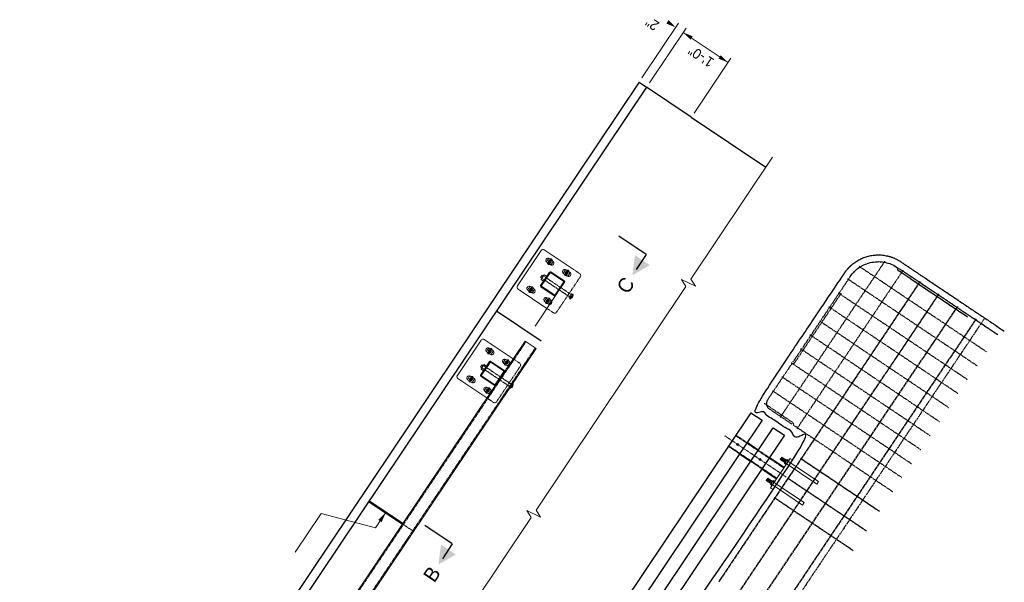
# Model space of a CAD drawing. Header units: inches. Extents: x 26089988 to 26091477, y 7484334 to 7485711.
# Tile 35 of 35: x 26091185 to 26091477, y 7485476 to 7485643. Entities that reach past the tile are written whole.
import ezdxf
from ezdxf.enums import TextEntityAlignment as Align

# ---------------------------------------------------------------- set-up
doc = ezdxf.new("R2010")
doc.units = ezdxf.units.IN
doc.header["$MEASUREMENT"] = 0
for name, pattern in [('bcenterline', [0.5, 0.375, -0.03125, 0.0625, -0.03125]), ('bconstruction', [0.46875, 0.25, -0.03125, 0.0625, -0.03125, 0.0625, -0.03125]), ('bhiddenpr', [0.1875, 0.125, -0.0625]), ('brebarpr', [1.5625, 1.5, -0.0625]), ('DGN Style 2', [0.017105, 0.010263, -0.006842]), ('DGN Style 3', [25.340844, 18.100603, -7.240241]), ('DGN Style 7', [0.034211, 0.015395, -0.006842, 0.005132, -0.006842])]:
    doc.linetypes.add(name, pattern=pattern)
for name, color, linetype in [('BR_P_Gen_Text', 7, 'Continuous'), ('BR_P_Rail_Centerline', 2, 'bcenterline'), ('BR_P_Rail_Hidden', 230, 'bhiddenpr'), ('BR_P_Rail_Object', 230, 'Continuous'), ('BR_P_Rail_Reinforcing', 30, 'brebarpr'), ('BR_P_Slab_Const_Joint', 5, 'bconstruction')]:
    doc.layers.add(name, color=color, linetype=linetype)
doc.styles.add('Slanted Normal (0.14) Font 31', font='font31.shx', dxfattribs={"height": 0.14})

msp = doc.modelspace()

# ---------------------------------------------------------------- hatches: boundary and pattern name
at = {"layer": 'BR_P_Rail_Object', "lineweight": 0}
h = msp.add_hatch(color=151, dxfattribs=at)
edge = h.paths.add_edge_path()
edge.add_arc((26091342.38, 7485570.76), 0.583, -123.8473, 236.1527, ccw=False)
h = msp.add_hatch(color=151, dxfattribs=at)
edge = h.paths.add_edge_path()
edge.add_arc((26091347.36, 7485567.42), 0.583, -123.8473, 236.1527, ccw=False)
h = msp.add_hatch(color=151, dxfattribs=at)
edge = h.paths.add_edge_path()
edge.add_arc((26091336.81, 7485562.45), 0.583, -123.8473, 236.1527, ccw=False)
h = msp.add_hatch(color=151, dxfattribs=at)
edge = h.paths.add_edge_path()
edge.add_arc((26091341.79, 7485559.11), 0.583, -123.8473, 236.1527, ccw=False)
h = msp.add_hatch(color=151, dxfattribs=at)
edge = h.paths.add_edge_path()
edge.add_arc((26091324.55, 7485544.18), 0.583, 56.1527, 416.1527)
h = msp.add_hatch(color=151, dxfattribs=at)
edge = h.paths.add_edge_path()
edge.add_arc((26091329.54, 7485540.84), 0.583, 56.1527, 416.1527)
h = msp.add_hatch(color=151, dxfattribs=at)
edge = h.paths.add_edge_path()
edge.add_arc((26091318.98, 7485535.88), 0.583, 56.1527, 416.1527)
h = msp.add_hatch(color=151, dxfattribs=at)
edge = h.paths.add_edge_path()
edge.add_arc((26091323.97, 7485532.54), 0.583, 56.1527, 416.1527)

# ---------------------------------------------------------------- linework, layer by layer
at = {"layer": 'BR_P_Gen_Text', "color": 97, "lineweight": 0}
for p, q in [((26091369.7, 7485625.27), (26091380.6, 7485641.51)), ((26091371.92, 7485623.79), (26091382.81, 7485640.03)), ((26091385.21, 7485614.87), (26091396.1, 7485631.12)), ((26091266.78, 7485484.57), (26091274.46, 7485496.01)), ((26091290.59, 7485491.74), (26091274.46, 7485496.01)), ((26091290.59, 7485491.74), (26091293.64, 7485496.29))]:
    msp.add_line(p, q, dxfattribs=at)
at = {"layer": 'BR_P_Gen_Text', "color": 97, "linetype": 'Continuous', "lineweight": 0}
for p, q in [((26091395.27, 7485629.88), (26091381.98, 7485638.79)), ((26091384.28, 7485565.61), (26091408.5, 7485601.73)), ((26091382.79, 7485563.4), (26091381.47, 7485565.5)), ((26091385.6, 7485563.51), (26091381.47, 7485565.5)), ((26091385.6, 7485563.51), (26091384.28, 7485565.61)), ((26091338.31, 7485497.07), (26091382.79, 7485563.4)), ((26091336.82, 7485494.85), (26091335.5, 7485496.95)), ((26091339.63, 7485494.96), (26091335.5, 7485496.95)), ((26091339.63, 7485494.96), (26091338.31, 7485497.07)), ((26091292.34, 7485428.52), (26091336.82, 7485494.85))]:
    msp.add_line(p, q, dxfattribs=at)
at = {"layer": 'BR_P_Gen_Text', "linetype": 'Continuous', "lineweight": 30, "ltscale": 0.083333}
for p, q in [((26091370.99, 7485572.88), (26091362.84, 7485578.34)), ((26091370.99, 7485572.88), (26091368.04, 7485568.48)), ((26091313.41, 7485487.02), (26091305.27, 7485492.48)), ((26091313.41, 7485487.02), (26091310.47, 7485482.63))]:
    msp.add_line(p, q, dxfattribs=at)
at = {"layer": 'BR_P_Gen_Text', "color": 4, "linetype": 'Continuous', "lineweight": 0}
for points in [[(26091377.62, 7485642.43), (26091379.76, 7485640.27), (26091376.95, 7485641.44)], [(26091393.12, 7485632.03), (26091395.27, 7485629.88), (26091392.45, 7485631.04)], [(26091292.47, 7485493.47), (26091293.64, 7485496.29), (26091291.48, 7485494.14)]]:
    msp.add_solid(points, dxfattribs=at)
at = {"layer": 'BR_P_Gen_Text', "color": 4, "linetype": 'Continuous', "lineweight": 0, "extrusion": (0, 0, -1)}
msp.add_solid([(-26091384.13, 7485636.63), (-26091381.98, 7485638.79), (-26091384.79, 7485637.62)], dxfattribs=at)
at = {"layer": 'BR_P_Gen_Text'}
for points in [[(26091372.08, 7485569.71), (26091366.89, 7485566.76), (26091367.65, 7485572.68)], [(26091314.5, 7485483.85), (26091309.31, 7485480.91), (26091310.07, 7485486.83)]]:
    msp.add_solid(points, dxfattribs=at)
at = {"layer": 'BR_P_Rail_Centerline', "linetype": 'DGN Style 7', "lineweight": 0}
msp.add_line((26091412.56, 7485506.86), (26091394.29, 7485519.11), dxfattribs=at)
at = {"layer": 'BR_P_Rail_Hidden', "color": 1, "linetype": 'DGN Style 2', "lineweight": 0}
for p, q in [((26091342.43, 7485569.92), (26091341.59, 7485570.49)), ((26091343.17, 7485571.03), (26091342.33, 7485571.59)), ((26091347.41, 7485566.58), (26091346.57, 7485567.15)), ((26091348.15, 7485567.69), (26091347.31, 7485568.25)), ((26091351.24, 7485567.22), (26091349.31, 7485568.52)), ((26091344.37, 7485555.78), (26091351.43, 7485566.3)), ((26091336.86, 7485561.62), (26091336.02, 7485562.18)), ((26091337.6, 7485562.73), (26091336.76, 7485563.29)), ((26091341.84, 7485558.28), (26091341, 7485558.84)), ((26091342.58, 7485559.38), (26091341.74, 7485559.95)), ((26091343.45, 7485555.59), (26091341.51, 7485556.89)), ((26091335.29, 7485547.02), (26091227.05, 7485385.62)), ((26091338.05, 7485545.16), (26091229.81, 7485383.76)), ((26091324.6, 7485543.35), (26091323.76, 7485543.91)), ((26091325.35, 7485544.46), (26091324.51, 7485545.02)), ((26091329.59, 7485540.01), (26091328.75, 7485540.57)), ((26091330.33, 7485541.11), (26091329.49, 7485541.68)), ((26091333.42, 7485540.65), (26091331.48, 7485541.95)), ((26091333.6, 7485539.72), (26091326.55, 7485529.2)), ((26091319.03, 7485535.04), (26091318.19, 7485535.61)), ((26091319.78, 7485536.15), (26091318.94, 7485536.71)), ((26091324.02, 7485531.7), (26091323.18, 7485532.26)), ((26091324.76, 7485532.81), (26091323.92, 7485533.37)), ((26091325.62, 7485529.02), (26091323.68, 7485530.32)), ((26091411.84, 7485509.53), (26091397.52, 7485519.14)), ((26091400.94, 7485517.06), (26091397.62, 7485519.29)), ((26091398.71, 7485513.74), (26091395.39, 7485515.96)), ((26091409.81, 7485506.5), (26091395.48, 7485516.11)), ((26091407.58, 7485512.6), (26091404.26, 7485514.83)), ((26091405.35, 7485509.28), (26091402.03, 7485511.51))]:
    msp.add_line(p, q, dxfattribs=at)
at = {"layer": 'BR_P_Rail_Hidden', "color": 1, "linetype": 'DGN Style 2'}
for p, q in [((26091348.25, 7485560.3), (26091340.75, 7485565.33)), ((26091348.72, 7485560.99), (26091341.21, 7485566.02)), ((26091348.14, 7485560.12), (26091348.83, 7485561.16)), ((26091349.08, 7485561), (26091348.83, 7485561.16)), ((26091348.38, 7485559.96), (26091348.14, 7485560.12)), ((26091330.43, 7485533.72), (26091322.92, 7485538.76)), ((26091330.9, 7485534.41), (26091323.39, 7485539.45)), ((26091331.01, 7485534.59), (26091330.31, 7485533.55)), ((26091331.25, 7485534.42), (26091331.01, 7485534.59)), ((26091330.56, 7485533.38), (26091330.31, 7485533.55))]:
    msp.add_line(p, q, dxfattribs=at)
at = {"layer": 'BR_P_Rail_Hidden', "color": 1, "linetype": 'DGN Style 3', "lineweight": 13}
for p, q in [((26091412.22, 7485511.07), (26091421.6, 7485504.78)), ((26091412.71, 7485511.8), (26091422.09, 7485505.51)), ((26091408.53, 7485505.57), (26091417.91, 7485499.28)), ((26091422.09, 7485505.51), (26091421.6, 7485504.78)), ((26091408.04, 7485504.84), (26091417.42, 7485498.55)), ((26091417.91, 7485499.28), (26091417.42, 7485498.55))]:
    msp.add_line(p, q, dxfattribs=at)
at = {"layer": 'BR_P_Rail_Hidden', "color": 1, "lineweight": 13}
msp.add_line((26091301.94, 7485490.72), (26091298.62, 7485492.94), dxfattribs=at)
at = {"layer": 'BR_P_Rail_Hidden', "color": 1, "linetype": 'DGN Style 2', "lineweight": 0, "extrusion": (0, 0, -1)}
for centre, start, end in [((-26091350.87, 7485566.67), 123.8473, 213.8473), ((-26091325.99, 7485529.57), 213.8473, 303.8473)]:
    msp.add_arc(centre, 0.667, start, end, dxfattribs=at)
at = {"layer": 'BR_P_Rail_Hidden', "color": 1, "linetype": 'DGN Style 2', "lineweight": 0}
for centre, start, end in [((26091343.82, 7485556.15), 236.1527, 326.1527), ((26091333.05, 7485540.09), 326.1527, 56.1527)]:
    msp.add_arc(centre, 0.667, start, end, dxfattribs=at)
at = {"layer": 'BR_P_Rail_Object', "color": 230, "lineweight": 30}
for p, q in [((26091368.87, 7485624.03), (26091184.99, 7485349.84)), ((26091371.09, 7485622.55), (26091187.2, 7485348.35)), ((26091384.38, 7485613.63), (26091371.09, 7485622.55)), ((26091339.82, 7485547.19), (26091326.53, 7485556.1)), ((26091339.82, 7485547.19), (26091326.53, 7485556.1))]:
    msp.add_line(p, q, dxfattribs=at)
at = {"layer": 'BR_P_Rail_Object', "color": 230}
for p, q in [((26091368.87, 7485624.03), (26091371.09, 7485622.55)), ((26091384.38, 7485613.63), (26091406.52, 7485598.78))]:
    msp.add_line(p, q, dxfattribs=at)
at = {"layer": 'BR_P_Rail_Object', "color": 5, "lineweight": 13}
for p, q in [((26091332.74, 7485563.58), (26091339.8, 7485574.1)), ((26091349.31, 7485568.52), (26091340.72, 7485574.28)), ((26091341.51, 7485556.89), (26091332.93, 7485562.65)), ((26091321.98, 7485547.52), (26091314.92, 7485537)), ((26091331.48, 7485541.95), (26091322.9, 7485547.7)), ((26091323.68, 7485530.32), (26091315.1, 7485536.07)), ((26091413.75, 7485512.38), (26091407.9, 7485503.66)), ((26091414.37, 7485511.96), (26091413.75, 7485512.38)), ((26091408.53, 7485503.24), (26091407.9, 7485503.66))]:
    msp.add_line(p, q, dxfattribs=at)
at = {"layer": 'BR_P_Rail_Object', "color": 5, "lineweight": 0}
for p, q in [((26091341.59, 7485570.49), (26091341.45, 7485570.58)), ((26091342.33, 7485571.59), (26091342.2, 7485571.68)), ((26091342.56, 7485569.83), (26091342.43, 7485569.92)), ((26091343.3, 7485570.94), (26091343.17, 7485571.03)), ((26091339.64, 7485563.69), (26091342.31, 7485567.67)), ((26091339.89, 7485563.65), (26091342.45, 7485567.45)), ((26091346.45, 7485564.94), (26091342.64, 7485567.49)), ((26091346.67, 7485565.07), (26091342.68, 7485567.75)), ((26091346.57, 7485567.15), (26091346.44, 7485567.24)), ((26091347.31, 7485568.25), (26091347.18, 7485568.34)), ((26091347.54, 7485566.49), (26091347.41, 7485566.58)), ((26091348.29, 7485567.6), (26091348.15, 7485567.69)), ((26091343.94, 7485560.93), (26091346.49, 7485564.74)), ((26091344.07, 7485560.71), (26091346.74, 7485564.7)), ((26091336.02, 7485562.18), (26091335.88, 7485562.27)), ((26091336.76, 7485563.29), (26091336.63, 7485563.38)), ((26091336.99, 7485561.53), (26091336.86, 7485561.62)), ((26091337.73, 7485562.64), (26091337.6, 7485562.73)), ((26091343.7, 7485560.64), (26091339.71, 7485563.32)), ((26091343.74, 7485560.89), (26091339.93, 7485563.45)), ((26091341, 7485558.84), (26091340.87, 7485558.93)), ((26091341.74, 7485559.95), (26091341.61, 7485560.04)), ((26091341.97, 7485558.19), (26091341.84, 7485558.28)), ((26091342.72, 7485559.29), (26091342.58, 7485559.38)), ((26091323.76, 7485543.91), (26091323.63, 7485544)), ((26091324.51, 7485545.02), (26091324.37, 7485545.11)), ((26091324.74, 7485543.26), (26091324.6, 7485543.35)), ((26091325.48, 7485544.37), (26091325.35, 7485544.46)), ((26091324.49, 7485541.1), (26091321.82, 7485537.11)), ((26091324.62, 7485540.88), (26091322.07, 7485537.07)), ((26091328.63, 7485538.36), (26091324.82, 7485540.92)), ((26091328.85, 7485538.49), (26091324.86, 7485541.17)), ((26091328.75, 7485540.57), (26091328.61, 7485540.66)), ((26091329.49, 7485541.68), (26091329.36, 7485541.77)), ((26091330.46, 7485541.02), (26091330.33, 7485541.11)), ((26091328.67, 7485538.16), (26091326.11, 7485534.36)), ((26091328.92, 7485538.12), (26091326.25, 7485534.14)), ((26091329.72, 7485539.92), (26091329.59, 7485540.01)), ((26091318.19, 7485535.61), (26091318.06, 7485535.7)), ((26091318.94, 7485536.71), (26091318.8, 7485536.8)), ((26091319.17, 7485534.95), (26091319.03, 7485535.04)), ((26091319.91, 7485536.06), (26091319.78, 7485536.15)), ((26091325.88, 7485534.07), (26091321.89, 7485536.74)), ((26091325.92, 7485534.32), (26091322.11, 7485536.87)), ((26091323.18, 7485532.26), (26091323.04, 7485532.35)), ((26091323.92, 7485533.37), (26091323.79, 7485533.46)), ((26091324.15, 7485531.61), (26091324.02, 7485531.7)), ((26091324.89, 7485532.72), (26091324.76, 7485532.81))]:
    msp.add_line(p, q, dxfattribs=at)
at = {"layer": 'BR_P_Rail_Object', "color": 151, "lineweight": 13}
for p, q in [((26091339.64, 7485566.08), (26091340.1, 7485566.77)), ((26091340.02, 7485565.9), (26091340.41, 7485566.48)), ((26091340.45, 7485566.54), (26091340.1, 7485566.77)), ((26091340.49, 7485566.59), (26091340.41, 7485566.48)), ((26091340.49, 7485566.59), (26091340.64, 7485566.82)), ((26091340.51, 7485566.5), (26091341.21, 7485566.02)), ((26091341.44, 7485566.37), (26091340.74, 7485566.84)), ((26091339.98, 7485565.84), (26091339.64, 7485566.08)), ((26091339.79, 7485565.56), (26091339.94, 7485565.78)), ((26091340.51, 7485564.99), (26091339.81, 7485565.46)), ((26091340.02, 7485565.9), (26091339.94, 7485565.78)), ((26091340.04, 7485565.8), (26091340.75, 7485565.33)), ((26091322.28, 7485540.19), (26091321.81, 7485539.5)), ((26091322.62, 7485539.96), (26091322.28, 7485540.19)), ((26091322.82, 7485540.25), (26091322.66, 7485540.02)), ((26091323.62, 7485539.79), (26091322.92, 7485540.27)), ((26091322.16, 7485539.27), (26091321.81, 7485539.5)), ((26091322.12, 7485539.21), (26091321.97, 7485538.98)), ((26091322.69, 7485538.41), (26091321.99, 7485538.88)), ((26091322.12, 7485539.21), (26091322.2, 7485539.33)), ((26091322.58, 7485539.9), (26091322.2, 7485539.33)), ((26091322.22, 7485539.23), (26091322.92, 7485538.76)), ((26091322.58, 7485539.9), (26091322.66, 7485540.02)), ((26091322.68, 7485539.92), (26091323.39, 7485539.45)), ((26091411.29, 7485512.75), (26091410.8, 7485512.02)), ((26091410.8, 7485512.02), (26091412.22, 7485511.07)), ((26091411.48, 7485512.52), (26091411.09, 7485511.94)), ((26091411.29, 7485512.75), (26091412.71, 7485511.8)), ((26091411.65, 7485512.27), (26091411.39, 7485511.87)), ((26091411.95, 7485512.2), (26091411.56, 7485511.62)), ((26091412.12, 7485511.95), (26091411.86, 7485511.55)), ((26091412.42, 7485511.88), (26091412.03, 7485511.31)), ((26091412.86, 7485512.03), (26091412.06, 7485510.84)), ((26091412.26, 7485511.14), (26091412.72, 7485510.83)), ((26091412.66, 7485511.74), (26091413.12, 7485511.43)), ((26091412.86, 7485512.03), (26091413.32, 7485511.73)), ((26091412.06, 7485510.84), (26091412.52, 7485510.54)), ((26091407.11, 7485506.52), (26091406.63, 7485505.79)), ((26091406.63, 7485505.79), (26091408.04, 7485504.84)), ((26091407.3, 7485506.29), (26091406.91, 7485505.71)), ((26091407.11, 7485506.52), (26091408.53, 7485505.57)), ((26091407.48, 7485506.04), (26091407.21, 7485505.64)), ((26091407.77, 7485505.97), (26091407.38, 7485505.39)), ((26091407.95, 7485505.72), (26091407.68, 7485505.32)), ((26091408.24, 7485505.65), (26091407.86, 7485505.08)), ((26091408.69, 7485505.8), (26091407.88, 7485504.61)), ((26091408.49, 7485505.51), (26091408.94, 7485505.2)), ((26091408.69, 7485505.8), (26091409.14, 7485505.5)), ((26091407.88, 7485504.61), (26091408.34, 7485504.31)), ((26091408.08, 7485504.91), (26091408.54, 7485504.6))]:
    msp.add_line(p, q, dxfattribs=at)
at = {"layer": 'BR_P_Rail_Object', "color": 2, "lineweight": 13}
for p, q in [((26091344.07, 7485560.71), (26091337.98, 7485551.63)), ((26091328.92, 7485538.12), (26091335.01, 7485547.21)), ((26091335.01, 7485547.21), (26091338.33, 7485544.98)), ((26091338.33, 7485544.98), (26091248.7, 7485411.32)), ((26091326.25, 7485534.14), (26091270.99, 7485451.75))]:
    msp.add_line(p, q, dxfattribs=at)
at = {"layer": 'BR_P_Rail_Object', "color": 151, "linetype": 'Continuous', "lineweight": 13}
for p, q in [((26091349.24, 7485560.63), (26091348.76, 7485560.53)), ((26091349.25, 7485560.65), (26091348.78, 7485560.55)), ((26091349.25, 7485560.67), (26091348.79, 7485560.57)), ((26091349.26, 7485560.68), (26091348.81, 7485560.6)), ((26091349.26, 7485560.7), (26091348.82, 7485560.62)), ((26091348.82, 7485560.62), (26091348.93, 7485560.07)), ((26091349.26, 7485560.72), (26091348.83, 7485560.64)), ((26091348.84, 7485560.64), (26091348.95, 7485560.09)), ((26091349.27, 7485560.74), (26091348.85, 7485560.66)), ((26091348.85, 7485560.66), (26091348.96, 7485560.1)), ((26091349.27, 7485560.76), (26091348.86, 7485560.68)), ((26091348.86, 7485560.68), (26091348.98, 7485560.12)), ((26091349.27, 7485560.78), (26091348.88, 7485560.7)), ((26091348.88, 7485560.7), (26091348.99, 7485560.14)), ((26091349.27, 7485560.8), (26091348.89, 7485560.72)), ((26091348.89, 7485560.72), (26091349, 7485560.15)), ((26091349.28, 7485560.82), (26091348.9, 7485560.74)), ((26091348.91, 7485560.75), (26091349.02, 7485560.17)), ((26091349.28, 7485560.83), (26091348.92, 7485560.76)), ((26091348.92, 7485560.77), (26091349.03, 7485560.19)), ((26091349.28, 7485560.85), (26091348.93, 7485560.78)), ((26091348.93, 7485560.79), (26091349.05, 7485560.21)), ((26091349.28, 7485560.87), (26091348.95, 7485560.8)), ((26091348.95, 7485560.81), (26091349.06, 7485560.23)), ((26091349.28, 7485560.89), (26091348.96, 7485560.83)), ((26091348.96, 7485560.83), (26091349.08, 7485560.25)), ((26091349.28, 7485560.91), (26091348.97, 7485560.85)), ((26091348.98, 7485560.85), (26091349.09, 7485560.27)), ((26091349.28, 7485560.92), (26091348.99, 7485560.87)), ((26091348.99, 7485560.87), (26091349.1, 7485560.29)), ((26091349.28, 7485560.94), (26091349, 7485560.89)), ((26091349, 7485560.89), (26091349.12, 7485560.32)), ((26091349.28, 7485560.96), (26091349.02, 7485560.91)), ((26091349.02, 7485560.91), (26091349.13, 7485560.34)), ((26091349.28, 7485560.98), (26091349.03, 7485560.93)), ((26091349.03, 7485560.93), (26091349.14, 7485560.37)), ((26091349.28, 7485561), (26091349.04, 7485560.95)), ((26091349.05, 7485560.95), (26091349.16, 7485560.39)), ((26091349.28, 7485561.01), (26091349.06, 7485560.97)), ((26091349.06, 7485560.98), (26091349.17, 7485560.42)), ((26091349.28, 7485561.03), (26091349.07, 7485560.99)), ((26091349.07, 7485561), (26091349.18, 7485560.45)), ((26091349.27, 7485561.05), (26091349.09, 7485561.01)), ((26091349.09, 7485561.02), (26091349.2, 7485560.48)), ((26091349.27, 7485561.07), (26091349.1, 7485561.03)), ((26091349.1, 7485561.04), (26091349.21, 7485560.51)), ((26091349.27, 7485561.09), (26091349.11, 7485561.05)), ((26091349.12, 7485561.06), (26091349.22, 7485560.54)), ((26091349.27, 7485561.1), (26091349.13, 7485561.08)), ((26091349.13, 7485561.08), (26091349.23, 7485560.58)), ((26091349.27, 7485561.12), (26091349.14, 7485561.1)), ((26091349.14, 7485561.1), (26091349.24, 7485560.61)), ((26091349.26, 7485561.14), (26091349.16, 7485561.12)), ((26091349.16, 7485561.12), (26091349.25, 7485560.66)), ((26091349.26, 7485561.16), (26091349.17, 7485561.14)), ((26091349.17, 7485561.14), (26091349.26, 7485560.7)), ((26091349.26, 7485561.17), (26091349.18, 7485561.16)), ((26091349.19, 7485561.16), (26091349.27, 7485560.75)), ((26091349.25, 7485561.19), (26091349.2, 7485561.18)), ((26091349.2, 7485561.18), (26091349.28, 7485560.81)), ((26091349.25, 7485561.21), (26091349.21, 7485561.2)), ((26091349.21, 7485561.2), (26091349.28, 7485560.87)), ((26091349.24, 7485561.23), (26091349.23, 7485561.22)), ((26091349.23, 7485561.23), (26091349.28, 7485560.96)), ((26091348.38, 7485559.75), (26091348.22, 7485559.72)), ((26091348.22, 7485559.72), (26091348.22, 7485559.72)), ((26091348.51, 7485559.79), (26091348.23, 7485559.74)), ((26091348.23, 7485559.74), (26091348.24, 7485559.72)), ((26091348.59, 7485559.83), (26091348.25, 7485559.76)), ((26091348.25, 7485559.76), (26091348.26, 7485559.72)), ((26091348.65, 7485559.86), (26091348.26, 7485559.78)), ((26091348.26, 7485559.78), (26091348.27, 7485559.73)), ((26091348.69, 7485559.88), (26091348.27, 7485559.8)), ((26091348.28, 7485559.81), (26091348.29, 7485559.73)), ((26091348.74, 7485559.91), (26091348.29, 7485559.82)), ((26091348.29, 7485559.83), (26091348.31, 7485559.73)), ((26091348.77, 7485559.94), (26091348.3, 7485559.84)), ((26091348.3, 7485559.85), (26091348.33, 7485559.74)), ((26091348.81, 7485559.96), (26091348.32, 7485559.86)), ((26091348.32, 7485559.87), (26091348.34, 7485559.74)), ((26091348.84, 7485559.99), (26091348.33, 7485559.89)), ((26091348.33, 7485559.89), (26091348.36, 7485559.75)), ((26091348.86, 7485560.01), (26091348.34, 7485559.91)), ((26091348.35, 7485559.91), (26091348.38, 7485559.75)), ((26091348.89, 7485560.03), (26091348.36, 7485559.93)), ((26091348.36, 7485559.93), (26091348.4, 7485559.76)), ((26091348.91, 7485560.06), (26091348.37, 7485559.95)), ((26091348.37, 7485559.95), (26091348.41, 7485559.76)), ((26091348.94, 7485560.08), (26091348.39, 7485559.97)), ((26091348.39, 7485559.97), (26091348.43, 7485559.77)), ((26091348.96, 7485560.1), (26091348.4, 7485559.99)), ((26091348.4, 7485559.99), (26091348.45, 7485559.77)), ((26091348.98, 7485560.12), (26091348.41, 7485560.01)), ((26091348.42, 7485560.01), (26091348.46, 7485559.78)), ((26091349, 7485560.14), (26091348.43, 7485560.03)), ((26091348.43, 7485560.04), (26091348.48, 7485559.78)), ((26091349.01, 7485560.17), (26091348.44, 7485560.05)), ((26091348.44, 7485560.06), (26091348.5, 7485559.79)), ((26091349.03, 7485560.19), (26091348.46, 7485560.07)), ((26091348.46, 7485560.08), (26091348.51, 7485559.8)), ((26091349.05, 7485560.21), (26091348.47, 7485560.09)), ((26091348.47, 7485560.1), (26091348.53, 7485559.8)), ((26091349.06, 7485560.23), (26091348.48, 7485560.12)), ((26091348.49, 7485560.12), (26091348.55, 7485559.81)), ((26091349.08, 7485560.25), (26091348.5, 7485560.14)), ((26091348.5, 7485560.14), (26091348.56, 7485559.82)), ((26091349.09, 7485560.27), (26091348.51, 7485560.16)), ((26091348.51, 7485560.16), (26091348.58, 7485559.82)), ((26091349.1, 7485560.29), (26091348.53, 7485560.18)), ((26091348.53, 7485560.18), (26091348.6, 7485559.83)), ((26091349.11, 7485560.31), (26091348.54, 7485560.2)), ((26091348.54, 7485560.2), (26091348.61, 7485559.84)), ((26091349.13, 7485560.33), (26091348.55, 7485560.22)), ((26091348.56, 7485560.22), (26091348.63, 7485559.85)), ((26091349.14, 7485560.35), (26091348.57, 7485560.24)), ((26091348.57, 7485560.24), (26091348.65, 7485559.86)), ((26091349.15, 7485560.37), (26091348.58, 7485560.26)), ((26091348.58, 7485560.27), (26091348.66, 7485559.87)), ((26091349.16, 7485560.39), (26091348.6, 7485560.28)), ((26091348.6, 7485560.29), (26091348.68, 7485559.88)), ((26091349.17, 7485560.41), (26091348.61, 7485560.3)), ((26091348.61, 7485560.31), (26091348.7, 7485559.89)), ((26091349.18, 7485560.43), (26091348.62, 7485560.32)), ((26091348.63, 7485560.33), (26091348.71, 7485559.9)), ((26091349.19, 7485560.45), (26091348.64, 7485560.35)), ((26091348.64, 7485560.35), (26091348.73, 7485559.91)), ((26091349.19, 7485560.47), (26091348.65, 7485560.37)), ((26091348.65, 7485560.37), (26091348.74, 7485559.92)), ((26091349.2, 7485560.49), (26091348.67, 7485560.39)), ((26091348.67, 7485560.39), (26091348.76, 7485559.93)), ((26091349.21, 7485560.51), (26091348.68, 7485560.41)), ((26091348.68, 7485560.41), (26091348.78, 7485559.94)), ((26091349.22, 7485560.53), (26091348.69, 7485560.43)), ((26091348.7, 7485560.43), (26091348.79, 7485559.95)), ((26091349.22, 7485560.55), (26091348.71, 7485560.45)), ((26091348.71, 7485560.45), (26091348.81, 7485559.96)), ((26091349.23, 7485560.57), (26091348.72, 7485560.47)), ((26091348.72, 7485560.47), (26091348.82, 7485559.97)), ((26091349.23, 7485560.59), (26091348.74, 7485560.49)), ((26091348.74, 7485560.49), (26091348.84, 7485559.99)), ((26091349.24, 7485560.61), (26091348.75, 7485560.51)), ((26091348.75, 7485560.52), (26091348.85, 7485560)), ((26091348.77, 7485560.54), (26091348.87, 7485560.01)), ((26091348.78, 7485560.56), (26091348.88, 7485560.03)), ((26091348.79, 7485560.58), (26091348.9, 7485560.04)), ((26091348.81, 7485560.6), (26091348.92, 7485560.06)), ((26091331.13, 7485534.24), (26091331.46, 7485534.31)), ((26091331.15, 7485534.26), (26091331.46, 7485534.33)), ((26091331.16, 7485534.29), (26091331.46, 7485534.34)), ((26091331.18, 7485534.31), (26091331.46, 7485534.36)), ((26091331.29, 7485533.74), (26091331.18, 7485534.31)), ((26091331.19, 7485534.33), (26091331.46, 7485534.38)), ((26091331.3, 7485533.76), (26091331.19, 7485534.33)), ((26091331.2, 7485534.35), (26091331.46, 7485534.4)), ((26091331.32, 7485533.78), (26091331.21, 7485534.35)), ((26091331.22, 7485534.37), (26091331.46, 7485534.42)), ((26091331.33, 7485533.81), (26091331.22, 7485534.37)), ((26091331.23, 7485534.39), (26091331.45, 7485534.43)), ((26091331.34, 7485533.84), (26091331.23, 7485534.39)), ((26091331.25, 7485534.41), (26091331.45, 7485534.45)), ((26091331.36, 7485533.86), (26091331.25, 7485534.41)), ((26091331.26, 7485534.43), (26091331.45, 7485534.47)), ((26091331.37, 7485533.89), (26091331.26, 7485534.44)), ((26091331.27, 7485534.45), (26091331.45, 7485534.49)), ((26091331.38, 7485533.92), (26091331.28, 7485534.46)), ((26091331.29, 7485534.47), (26091331.45, 7485534.51)), ((26091331.39, 7485533.96), (26091331.29, 7485534.48)), ((26091331.3, 7485534.49), (26091331.45, 7485534.52)), ((26091331.4, 7485533.99), (26091331.3, 7485534.5)), ((26091331.32, 7485534.52), (26091331.44, 7485534.54)), ((26091331.41, 7485534.03), (26091331.32, 7485534.52)), ((26091331.33, 7485534.54), (26091331.44, 7485534.56)), ((26091331.42, 7485534.07), (26091331.33, 7485534.54)), ((26091331.34, 7485534.56), (26091331.44, 7485534.58)), ((26091331.43, 7485534.11), (26091331.35, 7485534.56)), ((26091331.36, 7485534.58), (26091331.43, 7485534.59)), ((26091331.44, 7485534.16), (26091331.36, 7485534.58)), ((26091331.37, 7485534.6), (26091331.43, 7485534.61)), ((26091331.45, 7485534.22), (26091331.37, 7485534.6)), ((26091331.39, 7485534.62), (26091331.43, 7485534.63)), ((26091331.46, 7485534.28), (26091331.39, 7485534.62)), ((26091331.46, 7485534.36), (26091331.4, 7485534.64)), ((26091331.4, 7485534.64), (26091331.42, 7485534.64)), ((26091331.41, 7485534.66), (26091331.42, 7485534.66)), ((26091331.45, 7485534.51), (26091331.42, 7485534.66)), ((26091330.41, 7485533.16), (26091330.67, 7485533.21)), ((26091330.41, 7485533.14), (26091330.41, 7485533.16)), ((26091330.42, 7485533.18), (26091330.75, 7485533.24)), ((26091330.43, 7485533.15), (26091330.42, 7485533.18)), ((26091330.43, 7485533.2), (26091330.81, 7485533.27)), ((26091330.45, 7485533.15), (26091330.44, 7485533.2)), ((26091330.45, 7485533.22), (26091330.86, 7485533.3)), ((26091330.46, 7485533.15), (26091330.45, 7485533.22)), ((26091330.46, 7485533.24), (26091330.9, 7485533.33)), ((26091330.48, 7485533.16), (26091330.46, 7485533.25)), ((26091330.48, 7485533.26), (26091330.94, 7485533.35)), ((26091330.5, 7485533.16), (26091330.48, 7485533.27)), ((26091330.49, 7485533.28), (26091330.98, 7485533.38)), ((26091330.52, 7485533.16), (26091330.49, 7485533.29)), ((26091330.5, 7485533.3), (26091331.01, 7485533.4)), ((26091330.53, 7485533.17), (26091330.51, 7485533.31)), ((26091330.52, 7485533.33), (26091331.03, 7485533.43)), ((26091330.55, 7485533.17), (26091330.52, 7485533.33)), ((26091330.53, 7485533.35), (26091331.06, 7485533.45)), ((26091330.57, 7485533.18), (26091330.53, 7485533.35)), ((26091330.55, 7485533.37), (26091331.09, 7485533.47)), ((26091330.59, 7485533.18), (26091330.55, 7485533.37)), ((26091330.56, 7485533.39), (26091331.11, 7485533.5)), ((26091330.6, 7485533.19), (26091330.56, 7485533.39)), ((26091330.57, 7485533.41), (26091331.13, 7485533.52)), ((26091330.62, 7485533.19), (26091330.58, 7485533.41)), ((26091330.59, 7485533.43), (26091331.15, 7485533.54)), ((26091330.64, 7485533.2), (26091330.59, 7485533.43)), ((26091330.6, 7485533.45), (26091331.17, 7485533.56)), ((26091330.65, 7485533.2), (26091330.6, 7485533.45)), ((26091330.62, 7485533.47), (26091331.19, 7485533.58)), ((26091330.67, 7485533.21), (26091330.62, 7485533.48)), ((26091330.63, 7485533.49), (26091331.2, 7485533.61)), ((26091330.69, 7485533.22), (26091330.63, 7485533.5)), ((26091330.64, 7485533.51), (26091331.22, 7485533.63)), ((26091330.7, 7485533.22), (26091330.65, 7485533.52)), ((26091330.66, 7485533.53), (26091331.24, 7485533.65)), ((26091330.72, 7485533.23), (26091330.66, 7485533.54)), ((26091330.67, 7485533.55), (26091331.25, 7485533.67)), ((26091330.74, 7485533.24), (26091330.67, 7485533.56)), ((26091330.69, 7485533.58), (26091331.26, 7485533.69)), ((26091330.75, 7485533.25), (26091330.69, 7485533.58)), ((26091330.7, 7485533.6), (26091331.28, 7485533.71)), ((26091330.77, 7485533.25), (26091330.7, 7485533.6)), ((26091330.71, 7485533.62), (26091331.29, 7485533.73)), ((26091330.79, 7485533.26), (26091330.72, 7485533.62)), ((26091330.73, 7485533.64), (26091331.3, 7485533.75)), ((26091330.8, 7485533.27), (26091330.73, 7485533.64)), ((26091330.74, 7485533.66), (26091331.31, 7485533.77)), ((26091330.82, 7485533.28), (26091330.74, 7485533.66)), ((26091330.76, 7485533.68), (26091331.32, 7485533.79)), ((26091330.84, 7485533.29), (26091330.76, 7485533.68)), ((26091330.77, 7485533.7), (26091331.33, 7485533.81)), ((26091330.85, 7485533.3), (26091330.77, 7485533.7)), ((26091330.78, 7485533.72), (26091331.34, 7485533.83)), ((26091330.87, 7485533.31), (26091330.79, 7485533.73)), ((26091330.8, 7485533.74), (26091331.35, 7485533.85)), ((26091330.88, 7485533.32), (26091330.8, 7485533.75)), ((26091330.81, 7485533.76), (26091331.36, 7485533.87)), ((26091330.9, 7485533.33), (26091330.81, 7485533.77)), ((26091330.83, 7485533.78), (26091331.37, 7485533.89)), ((26091330.92, 7485533.34), (26091330.83, 7485533.79)), ((26091330.84, 7485533.81), (26091331.38, 7485533.91)), ((26091330.93, 7485533.35), (26091330.84, 7485533.81)), ((26091330.85, 7485533.83), (26091331.38, 7485533.93)), ((26091330.95, 7485533.36), (26091330.86, 7485533.83)), ((26091330.87, 7485533.85), (26091331.39, 7485533.95)), ((26091330.96, 7485533.37), (26091330.87, 7485533.85)), ((26091330.88, 7485533.87), (26091331.4, 7485533.97)), ((26091330.98, 7485533.38), (26091330.88, 7485533.87)), ((26091330.9, 7485533.89), (26091331.4, 7485533.99)), ((26091331, 7485533.4), (26091330.9, 7485533.89)), ((26091330.91, 7485533.91), (26091331.41, 7485534.01)), ((26091331.01, 7485533.41), (26091330.91, 7485533.91)), ((26091330.92, 7485533.93), (26091331.41, 7485534.03)), ((26091331.03, 7485533.42), (26091330.93, 7485533.93)), ((26091330.94, 7485533.95), (26091331.42, 7485534.05)), ((26091331.04, 7485533.43), (26091330.94, 7485533.96)), ((26091330.95, 7485533.97), (26091331.42, 7485534.07)), ((26091331.06, 7485533.45), (26091330.95, 7485533.98)), ((26091330.97, 7485533.99), (26091331.43, 7485534.08)), ((26091331.07, 7485533.46), (26091330.97, 7485534)), ((26091330.98, 7485534.01), (26091331.43, 7485534.1)), ((26091331.09, 7485533.48), (26091330.98, 7485534.02)), ((26091330.99, 7485534.04), (26091331.44, 7485534.12)), ((26091331.1, 7485533.49), (26091331, 7485534.04)), ((26091331.01, 7485534.06), (26091331.44, 7485534.14)), ((26091331.12, 7485533.51), (26091331.01, 7485534.06)), ((26091331.02, 7485534.08), (26091331.44, 7485534.16)), ((26091331.13, 7485533.52), (26091331.02, 7485534.08)), ((26091331.04, 7485534.1), (26091331.45, 7485534.18)), ((26091331.15, 7485533.54), (26091331.04, 7485534.1)), ((26091331.05, 7485534.12), (26091331.45, 7485534.2)), ((26091331.16, 7485533.56), (26091331.05, 7485534.12)), ((26091331.06, 7485534.14), (26091331.45, 7485534.22)), ((26091331.18, 7485533.57), (26091331.07, 7485534.14)), ((26091331.08, 7485534.16), (26091331.45, 7485534.23)), ((26091331.19, 7485533.59), (26091331.08, 7485534.16)), ((26091331.09, 7485534.18), (26091331.45, 7485534.25)), ((26091331.21, 7485533.61), (26091331.09, 7485534.18)), ((26091331.11, 7485534.2), (26091331.46, 7485534.27)), ((26091331.22, 7485533.63), (26091331.11, 7485534.21)), ((26091331.12, 7485534.22), (26091331.46, 7485534.29)), ((26091331.24, 7485533.65), (26091331.12, 7485534.23)), ((26091331.25, 7485533.67), (26091331.14, 7485534.25)), ((26091331.26, 7485533.69), (26091331.15, 7485534.27)), ((26091331.28, 7485533.71), (26091331.16, 7485534.29))]:
    msp.add_line(p, q, dxfattribs=at)
at = {"layer": 'BR_P_Rail_Object'}
for p, q in [((26091402.07, 7485525.93), (26091298.69, 7485371.78)), ((26091402.07, 7485525.93), (26091405.39, 7485523.7)), ((26091405.39, 7485523.7), (26091302.01, 7485369.55)), ((26091327.53, 7485400.43), (26091408.72, 7485521.47)), ((26091408.72, 7485521.47), (26091412.04, 7485519.25)), ((26091412.04, 7485519.25), (26091330.86, 7485398.2))]:
    msp.add_line(p, q, dxfattribs=at)
at = {"layer": 'BR_P_Rail_Object', "color": 5, "linetype": 'Continuous', "lineweight": 30}
for p, q in [((26091404.26, 7485514.83), (26091400.94, 7485517.06)), ((26091398.71, 7485513.74), (26091402.03, 7485511.51)), ((26091411.94, 7485509.68), (26091407.58, 7485512.6)), ((26091405.35, 7485509.28), (26091409.71, 7485506.36))]:
    msp.add_line(p, q, dxfattribs=at)
at = {"layer": 'BR_P_Rail_Object', "lineweight": 53}
msp.add_line((26091298.62, 7485492.94), (26091288.65, 7485499.63), dxfattribs=at)
at = {"layer": 'BR_P_Rail_Object', "color": 151, "linetype": 'Continuous', "lineweight": 0, "flags": 128}
for points in [[(26091343.33, 7485570.7), (26091342.91, 7485571.56), (26091341.96, 7485571.62), (26091341.42, 7485570.82), (26091341.84, 7485569.96), (26091342.8, 7485569.9), (26091343.33, 7485570.7)], [(26091348.32, 7485567.35), (26091347.89, 7485568.21), (26091346.94, 7485568.28), (26091346.4, 7485567.48), (26091346.83, 7485566.62), (26091347.78, 7485566.56), (26091348.32, 7485567.35)], [(26091337.76, 7485562.39), (26091337.34, 7485563.25), (26091336.39, 7485563.31), (26091335.85, 7485562.52), (26091336.27, 7485561.66), (26091337.23, 7485561.59), (26091337.76, 7485562.39)], [(26091342.75, 7485559.05), (26091342.32, 7485559.91), (26091341.37, 7485559.97), (26091340.84, 7485559.18), (26091341.26, 7485558.32), (26091342.21, 7485558.25), (26091342.75, 7485559.05)], [(26091324.98, 7485543.32), (26091324.02, 7485543.39), (26091323.6, 7485544.25), (26091324.13, 7485545.04), (26091325.09, 7485544.98), (26091325.51, 7485544.12), (26091324.98, 7485543.32)], [(26091329.96, 7485539.98), (26091329, 7485540.05), (26091328.58, 7485540.91), (26091329.12, 7485541.7), (26091330.07, 7485541.64), (26091330.49, 7485540.78), (26091329.96, 7485539.98)], [(26091319.41, 7485535.02), (26091318.45, 7485535.08), (26091318.03, 7485535.94), (26091318.56, 7485536.74), (26091319.52, 7485536.67), (26091319.94, 7485535.81), (26091319.41, 7485535.02)], [(26091324.39, 7485531.68), (26091323.43, 7485531.74), (26091323.01, 7485532.6), (26091323.55, 7485533.4), (26091324.5, 7485533.33), (26091324.92, 7485532.47), (26091324.39, 7485531.68)]]:
    msp.add_lwpolyline(points, close=True, dxfattribs=at)
at = {"layer": 'BR_P_Rail_Object', "color": 151, "linetype": 'Continuous', "lineweight": 13, "flags": 128}
for points in [[(26091347.36, 7485567.42), (26091347.36, 7485567.42)], [(26091323.97, 7485532.54), (26091323.97, 7485532.54)]]:
    msp.add_lwpolyline(points, dxfattribs=at)
at = {"layer": 'BR_P_Rail_Object', "lineweight": 13}
for centre in [(26091398.16, 7485516.51), (26091404.81, 7485512.06)]:
    msp.add_circle(centre, 0.344, dxfattribs=at)
at = {"layer": 'BR_P_Rail_Object', "color": 5, "lineweight": 13}
for centre, start, end in [((26091340.35, 7485573.72), 56.1527, 146.1527), ((26091333.3, 7485563.2), 146.1527, 236.1527), ((26091322.53, 7485547.15), 56.1527, 146.1527), ((26091315.47, 7485536.63), 146.1527, 236.1527)]:
    msp.add_arc(centre, 0.667, start, end, dxfattribs=at)
at = {"layer": 'BR_P_Rail_Object', "color": 5, "lineweight": 0}
for centre, radius, start, end in [((26091341.82, 7485571.13), 0.667, 146.1527, 236.1527), ((26091342.54, 7485567.52), 0.267, 56.1527, 146.1527), ((26091346.81, 7485567.79), 0.667, 146.1527, 236.1527), ((26091346.37, 7485564.82), 0.142, 326.1527, 56.1527), ((26091346.52, 7485564.85), 0.267, 326.1527, 56.1527), ((26091336.25, 7485562.83), 0.667, 146.1527, 236.1527), ((26091343.85, 7485560.86), 0.267, 236.1527, 326.1527), ((26091341.24, 7485559.48), 0.667, 146.1527, 236.1527), ((26091324, 7485544.55), 0.667, 56.1527, 146.1527), ((26091328.98, 7485541.21), 0.667, 56.1527, 146.1527), ((26091328.7, 7485538.27), 0.267, 326.1527, 56.1527), ((26091318.43, 7485536.25), 0.667, 56.1527, 146.1527), ((26091322.04, 7485536.96), 0.267, 146.1527, 236.1527), ((26091326, 7485534.44), 0.142, 236.1527, 326.1527), ((26091323.41, 7485532.91), 0.667, 56.1527, 146.1527), ((26091326.03, 7485534.29), 0.267, 236.1527, 326.1527)]:
    msp.add_arc(centre, radius, start, end, dxfattribs=at)
at = {"layer": 'BR_P_Rail_Object', "color": 5, "lineweight": 0, "extrusion": (0, 0, -1)}
for centre, radius, start, end in [((-26091341.82, 7485571.13), 0.667, 33.8473, 123.8473), ((-26091342.93, 7485570.39), 0.667, 213.8473, 303.8473), ((-26091342.93, 7485570.39), 0.667, 123.8473, 213.8473), ((-26091342.56, 7485567.37), 0.142, 33.8473, 123.8473), ((-26091346.81, 7485567.79), 0.667, 33.8473, 123.8473), ((-26091347.91, 7485567.05), 0.667, 213.8473, 303.8473), ((-26091347.91, 7485567.05), 0.667, 123.8473, 213.8473), ((-26091336.25, 7485562.83), 0.667, 33.8473, 123.8473), ((-26091339.86, 7485563.54), 0.267, 303.8473, 33.8473), ((-26091340.01, 7485563.57), 0.142, 303.8473, 33.8473), ((-26091337.36, 7485562.08), 0.667, 213.8473, 303.8473), ((-26091337.36, 7485562.08), 0.667, 123.8473, 213.8473), ((-26091343.82, 7485561.01), 0.142, 213.8473, 303.8473), ((-26091341.24, 7485559.48), 0.667, 33.8473, 123.8473), ((-26091342.34, 7485558.74), 0.667, 213.8473, 303.8473), ((-26091342.34, 7485558.74), 0.667, 123.8473, 213.8473), ((-26091324, 7485544.55), 0.667, 303.8473, 33.8473), ((-26091325.11, 7485543.81), 0.667, 213.8473, 303.8473), ((-26091325.11, 7485543.81), 0.667, 123.8473, 213.8473), ((-26091324.71, 7485540.95), 0.267, 33.8473, 123.8473), ((-26091324.74, 7485540.8), 0.142, 33.8473, 123.8473), ((-26091328.98, 7485541.21), 0.667, 303.8473, 33.8473), ((-26091330.09, 7485540.47), 0.667, 123.8473, 213.8473), ((-26091328.55, 7485538.24), 0.142, 123.8473, 213.8473), ((-26091330.09, 7485540.47), 0.667, 213.8473, 303.8473), ((-26091318.43, 7485536.25), 0.667, 303.8473, 33.8473), ((-26091319.54, 7485535.51), 0.667, 213.8473, 303.8473), ((-26091319.54, 7485535.51), 0.667, 123.8473, 213.8473), ((-26091322.19, 7485536.99), 0.142, 303.8473, 33.8473), ((-26091323.41, 7485532.91), 0.667, 303.8473, 33.8473), ((-26091324.52, 7485532.16), 0.667, 213.8473, 303.8473), ((-26091324.52, 7485532.16), 0.667, 123.8473, 213.8473)]:
    msp.add_arc(centre, radius, start, end, dxfattribs=at)
at = {"layer": 'BR_P_Rail_Object', "color": 151, "lineweight": 13}
for centre, start, end in [((26091340.47, 7485566.44), 56.1527, 146.1527), ((26091340, 7485565.74), 56.1527, 146.1527), ((26091322.26, 7485539.29), 146.1527, 236.1527), ((26091322.72, 7485539.98), 146.1527, 236.1527)]:
    msp.add_arc(centre, 0.0711, start, end, dxfattribs=at)
at = {"layer": 'BR_P_Rail_Object', "color": 151, "lineweight": 13, "extrusion": (0, 0, -1)}
for centre, start, end in [((-26091340.55, 7485566.55), 303.8473, 33.8473), ((-26091340.7, 7485566.78), 33.8473, 123.8473), ((-26091339.85, 7485565.52), 303.8473, 33.8473), ((-26091340.08, 7485565.86), 303.8473, 33.8473), ((-26091322.88, 7485540.21), 33.8473, 123.8473), ((-26091322.03, 7485538.94), 303.8473, 33.8473), ((-26091322.18, 7485539.17), 33.8473, 123.8473), ((-26091322.64, 7485539.86), 33.8473, 123.8473)]:
    msp.add_arc(centre, 0.0711, start, end, dxfattribs=at)
at = {"layer": 'BR_P_Rail_Object', "color": 151, "linetype": 'Continuous', "lineweight": 13}
for centre in [(26091348.06, 7485560.93), (26091330.24, 7485534.35)]:
    msp.add_arc(centre, 1.22, 277.2648, 15.0406, dxfattribs=at)
at = {"layer": 'BR_P_Rail_Object'}
msp.add_rational_spline([(26091313.64, 7485361.75), (26091365.89, 7485439.66), (26091418.13, 7485517.57), (26091413.98, 7485520.35), (26091409.83, 7485523.14), (26091406.51, 7485525.36), (26091403.18, 7485527.59), (26091426.78, 7485562.78), (26091429.92, 7485567.46), (26091436.6, 7485577.42), (26091446.57, 7485570.74), (26091461.93, 7485560.44), (26091477.3, 7485550.13)], [1, 1, 1, 1, 1, 1, 1, 1, 1, 0.707106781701, 1, 1, 1], degree=2, knots=[0, 0, 0, 1, 1, 2, 2, 3, 3, 4, 4, 5.570796, 5.570796, 6.570796, 6.570796, 6.570796], dxfattribs=at)
at = {"layer": 'BR_P_Rail_Reinforcing', "ltscale": 0.041667}
for p, q in [((26091410.76, 7485524.52), (26091441.87, 7485570.91)), ((26091434.2, 7485569.4), (26091472.01, 7485544.04)), ((26091415.74, 7485521.18), (26091447.3, 7485568.24)), ((26091414.59, 7485541.01), (26091431.58, 7485566.34)), ((26091430.75, 7485565.7), (26091469.23, 7485539.89)), ((26091415.04, 7485540.72), (26091428.96, 7485561.48)), ((26091427.96, 7485561.55), (26091466.44, 7485535.74)), ((26091425.18, 7485557.39), (26091463.66, 7485531.59)), ((26091422.39, 7485553.24), (26091460.87, 7485527.43)), ((26091419.61, 7485549.09), (26091458.09, 7485523.28)), ((26091416.82, 7485544.94), (26091455.3, 7485519.13)), ((26091407, 7485529.7), (26091414.3, 7485540.57)), ((26091414.04, 7485540.78), (26091452.52, 7485514.98)), ((26091411.25, 7485536.63), (26091449.73, 7485510.82)), ((26091408.47, 7485532.48), (26091446.95, 7485506.67)), ((26091405.98, 7485528.77), (26091414.56, 7485523.01)), ((26091407.52, 7485527.09), (26091414.27, 7485522.57)), ((26091414.71, 7485522.27), (26091444.16, 7485502.52))]:
    msp.add_line(p, q, dxfattribs=at)
at = {"layer": 'BR_P_Rail_Reinforcing', "ltscale": 0.083333}
for p, q in [((26091445.46, 7485569.08), (26091445.6, 7485568.34)), ((26091414.3, 7485540.57), (26091415.04, 7485540.72)), ((26091414.56, 7485523.01), (26091414.71, 7485522.27))]:
    msp.add_line(p, q, dxfattribs=at)
at = {"layer": 'BR_P_Rail_Reinforcing'}
for p, q in [((26091445.6, 7485568.34), (26091466.37, 7485554.41)), ((26091475.36, 7485549.03), (26091445.9, 7485568.78)), ((26091452.29, 7485564.9), (26091392.5, 7485475.76)), ((26091457.82, 7485561.19), (26091398.04, 7485472.04)), ((26091463.36, 7485557.47), (26091346.58, 7485383.34)), ((26091468.9, 7485553.76), (26091352.12, 7485379.63)), ((26091416.79, 7485512.45), (26091440.27, 7485496.7)), ((26091412.89, 7485506.63), (26091436.37, 7485490.89)), ((26091408.99, 7485500.82), (26091432.47, 7485485.08))]:
    msp.add_line(p, q, dxfattribs=at)
at = {"layer": 'BR_P_Rail_Reinforcing', "extrusion": (0, 0, -1)}
msp.add_arc((-26091439.89, 7485560.77), 10, 33.8473, 123.8473, dxfattribs=at)
at = {"layer": 'BR_P_Rail_Reinforcing'}
msp.add_arc((26091408.56, 7485528.65), 1.87, 146.1527, 236.1527, dxfattribs=at)
at = {"layer": 'BR_P_Slab_Const_Joint'}
msp.add_line((26091471.49, 7485554.03), (26091333.57, 7485348.38), dxfattribs=at)

# ---------------------------------------------------------------- texts
at = {"layer": 'BR_P_Gen_Text', "linetype": 'Continuous', "style": 'Slanted Normal (0.14) Font 31'}
for s, p in [('2"', (26091372.8, 7485641.35)), ('1\'-0"', (26091387.27, 7485631.64))]:
    msp.add_text(s, height=2.987, rotation=146.1527, dxfattribs=at).set_placement(p, align=Align.MIDDLE_CENTER)
at = {"layer": 'BR_P_Gen_Text', "style": 'Slanted Normal (0.14) Font 31'}
for s, p in [('C', (26091364.86, 7485563.77)), ('B', (26091307.36, 7485478.03))]:
    msp.add_text(s, height=4.27, rotation=56.1527, dxfattribs=at).set_placement(p, align=Align.MIDDLE_CENTER)

doc.saveas('drawing.dxf')
